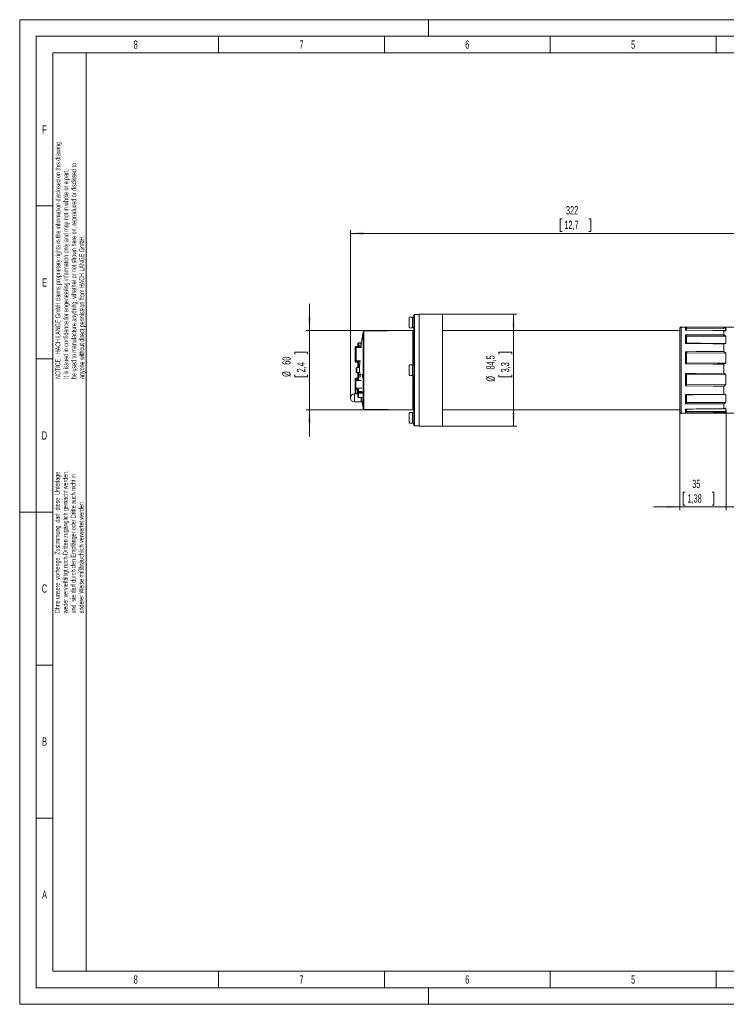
# Model space of a CAD drawing. Header units: millimetres. Extents: x 0 to 420, y 0 to 297.
# Tile 1 of 3: x 0 to 213, y 0 to 297. Entities that reach past the tile are written whole.
import ezdxf

# ---------------------------------------------------------------- set-up
doc = ezdxf.new("R2010")
doc.units = ezdxf.units.MM
doc.header["$PDSIZE"] = -1
doc.styles.add('SLDTEXTSTYLE0', font='TXT', dxfattribs={"width": 0.638186})
doc.styles.add('SLDTEXTSTYLE1', font='TXT', dxfattribs={"width": 0.605})
doc.dimstyles.new('SLDDIMSTYLE0', dxfattribs={"dimtxt": 2.5, "dimasz": 4, "dimexe": 0, "dimexo": 0.0625, "dimtad": 1, "dimdec": 1, "dimlfac": 2.5, "dimrnd": 1e-09, "dimzin": 12, "dimdsep": 46, "dimtxsty": 'SLDTEXTSTYLE1', "dimsah": 1, "dimcen": 0.09, "dimadec": 0, "dimazin": 3, "dimtfac": 1, "dimtdec": 1, "dimtmove": 0, "dimatfit": 0, "dimfxl": 1, "dimfrac": 2, "dimtolj": 1, "dimtzin": 12, "dimarcsym": 0})
doc.dimstyles.new('SLDDIMSTYLE1', dxfattribs={"dimtxt": 2.5, "dimasz": 4, "dimexe": 0, "dimexo": 0.0625, "dimtad": 1, "dimdec": 1, "dimlfac": 2.5, "dimrnd": 1e-09, "dimzin": 12, "dimdsep": 46, "dimtxsty": 'SLDTEXTSTYLE1', "dimsah": 1, "dimcen": 0.09, "dimadec": 0, "dimazin": 3, "dimtfac": 1, "dimtdec": 1, "dimtofl": 0, "dimtmove": 0, "dimatfit": 3, "dimfxl": 1, "dimfrac": 2, "dimtolj": 1, "dimtzin": 12, "dimarcsym": 0})
doc.dimstyles.new('SLDDIMSTYLE2', dxfattribs={"dimtxt": 2.5, "dimasz": 4, "dimexe": 0, "dimexo": 0.0625, "dimtad": 1, "dimdec": 1, "dimlfac": 2.5, "dimrnd": 1e-09, "dimzin": 12, "dimdsep": 46, "dimtxsty": 'SLDTEXTSTYLE1', "dimsah": 1, "dimcen": 0.09, "dimadec": 0, "dimazin": 3, "dimtfac": 1, "dimtdec": 1, "dimtmove": 0, "dimatfit": 0, "dimfxl": 1, "dimfrac": 2, "dimtolj": 1, "dimtzin": 12, "dimarcsym": 0})
doc.dimstyles.new('SLDDIMSTYLE3', dxfattribs={"dimtxt": 2.5, "dimasz": 4, "dimexe": 0, "dimexo": 0.0625, "dimtad": 1, "dimdec": 1, "dimlfac": 2.5, "dimrnd": 1e-09, "dimzin": 12, "dimdsep": 46, "dimtxsty": 'SLDTEXTSTYLE1', "dimsah": 1, "dimcen": 0.09, "dimadec": 0, "dimazin": 3, "dimtfac": 1, "dimtdec": 1, "dimtofl": 0, "dimtmove": 0, "dimatfit": 3, "dimfxl": 1, "dimfrac": 2, "dimtolj": 1, "dimtzin": 12, "dimarcsym": 0})
doc.dimstyles.new('SLDDIMSTYLE4', dxfattribs={"dimtxt": 2.5, "dimasz": 4, "dimexe": 0, "dimexo": 0.0625, "dimtad": 1, "dimdec": 0, "dimlfac": 2.5, "dimrnd": 1e-09, "dimzin": 12, "dimdsep": 46, "dimtxsty": 'SLDTEXTSTYLE1', "dimsah": 1, "dimcen": 0.09, "dimadec": 0, "dimazin": 3, "dimtfac": 1, "dimtdec": 1, "dimtofl": 0, "dimtmove": 0, "dimatfit": 3, "dimfxl": 1, "dimfrac": 2, "dimtolj": 1, "dimtzin": 12, "dimarcsym": 0})

# ---------------------------------------------------------------- blocks, each defined once
blk = doc.blocks.new('SW_NOTE_7')
at = {"color": 0, "linetype": 'Continuous', "lineweight": 0, "char_height": 1.5, "attachment_point": 1, "rotation": 90, "style": 'SLDTEXTSTYLE0'}
for s, insert in [('weder vervielfältigt noch Dritten zugänglich gemacht werden,', (0.47, 0)), ('Ohne unsere  vorherige  Zustimmung  darf  diese  Unterlage', (-1.93, 0)), ('und  sie darf durch den Empfänger oder Dritte auch nicht in', (2.87, 0)), ('anderer Weise mißbräuchlich verwertet werden.', (5.27, 0))]:
    blk.add_mtext(s, dxfattribs=dict(at, insert=insert))
blk = doc.blocks.new('SW_NOTE_8')
at = {"color": 0, "linetype": 'Continuous', "lineweight": 0, "char_height": 1.5, "attachment_point": 1, "rotation": 90, "style": 'SLDTEXTSTYLE0'}
for s, insert in [('NOTICE - HACH LANGE GmbH claims proprietary rights in the information disclosed on this drawing.', (-1.93, 0)), ('be used to manufacture anything, whether or not shown here on, reproduced or disclosed to', (2.87, 0)), ('It is issued in confidence for engeneering information only and may not in whole or a part,', (0.47, 0)), ('anyone without direct permission from HACH LANGE GmbH.', (5.27, 0))]:
    blk.add_mtext(s, dxfattribs=dict(at, insert=insert))
blk = doc.blocks.new('_D')
at = {"color": 7, "linetype": 'Continuous', "lineweight": 0}
for p, q in [((199.09, 179.29), (199.09, 149.03)), ((213.09, 179.21), (213.09, 149.03)), ((200.68, 154.44), (200.11, 154.44)), ((200.11, 154.44), (200.11, 150.61)), ((208.8, 154.44), (209.37, 154.44)), ((209.37, 154.44), (209.37, 150.61)), ((199.09, 150.03), (191.09, 150.03)), ((199.09, 150.03), (213.09, 150.03)), ((200.11, 150.61), (200.68, 150.61)), ((209.37, 150.61), (208.8, 150.61)), ((213.09, 150.03), (221.09, 150.03))]:
    blk.add_line(p, q, dxfattribs=at)
for points in [[(199.09, 150.03), (195.09, 150.54), (195.09, 149.53)], [(213.09, 150.03), (217.09, 149.53), (217.09, 150.54)]]:
    blk.add_solid(points, dxfattribs=at)
at = {"color": 7, "linetype": 'Continuous', "lineweight": 0, "char_height": 2.5, "attachment_point": 1, "style": 'SLDTEXTSTYLE1'}
for s, insert in [('35', (202.83, 158.24)), ('1,38', (201.4, 153.83))]:
    blk.add_mtext(s, dxfattribs=dict(at, insert=insert))
blk = doc.blocks.new('_D_1')
at = {"color": 7, "linetype": 'Continuous', "lineweight": 0}
for p, q in [((241.99, 216.76), (241.99, 217.33)), ((241.99, 217.33), (245.83, 217.33)), ((245.83, 217.33), (245.83, 216.76)), ((246.4, 204.29), (246.4, 217.76)), ((241.99, 208.64), (241.99, 208.07)), ((241.99, 208.07), (245.83, 208.07)), ((245.83, 208.07), (245.83, 208.64)), ((199.53, 204.29), (247.4, 204.29)), ((246.4, 178.3), (246.4, 204.29)), ((199.53, 178.3), (247.4, 178.3))]:
    blk.add_line(p, q, dxfattribs=at)
for points in [[(246.4, 204.29), (245.89, 200.29), (246.91, 200.29)], [(246.4, 178.3), (246.91, 182.3), (245.89, 182.3)]]:
    blk.add_solid(points, dxfattribs=at)
at = {"color": 7, "linetype": 'Continuous', "lineweight": 0, "char_height": 2.5, "attachment_point": 1, "rotation": 90, "style": 'SLDTEXTSTYLE1'}
for s, insert in [('65', (238.2, 212.61)), ('2,56', (242.61, 209.36)), ('%%c', (238.2, 208.97))]:
    blk.add_mtext(s, dxfattribs=dict(at, insert=insert))
blk = doc.blocks.new('_D_2')
at = {"color": 7, "linetype": 'Continuous', "lineweight": 0}
for p, q in [((87.39, 203.29), (87.39, 211.29)), ((118.6, 203.29), (86.39, 203.29)), ((87.39, 203.29), (87.39, 179.3)), ((82.98, 196.1), (82.98, 196.67)), ((82.98, 196.67), (86.82, 196.67)), ((86.82, 196.67), (86.82, 196.1)), ((82.98, 189.89), (82.98, 189.32)), ((82.98, 189.32), (86.82, 189.32)), ((86.82, 189.32), (86.82, 189.89)), ((118.6, 179.3), (86.39, 179.3)), ((87.39, 179.3), (87.39, 171.3))]:
    blk.add_line(p, q, dxfattribs=at)
for points in [[(87.39, 203.29), (87.9, 207.29), (86.88, 207.29)], [(87.39, 179.3), (86.88, 175.3), (87.9, 175.3)]]:
    blk.add_solid(points, dxfattribs=at)
at = {"color": 7, "linetype": 'Continuous', "lineweight": 0, "char_height": 2.5, "attachment_point": 1, "rotation": 90, "style": 'SLDTEXTSTYLE1'}
for s, insert in [('60', (79.19, 192.91)), ('2,4', (83.6, 190.61)), ('%%c', (79.19, 189.26))]:
    blk.add_mtext(s, dxfattribs=dict(at, insert=insert))
blk = doc.blocks.new('_D_4')
at = {"color": 7, "linetype": 'Continuous', "lineweight": 0}
for p, q in [((163.56, 236.96), (162.98, 236.96)), ((162.98, 236.96), (162.98, 233.13)), ((171.67, 236.96), (172.24, 236.96)), ((172.24, 236.96), (172.24, 233.13)), ((99.73, 182.89), (99.73, 233.55)), ((228.48, 232.55), (99.73, 232.55)), ((162.98, 233.13), (163.56, 233.13)), ((172.24, 233.13), (171.67, 233.13)), ((228.48, 192.89), (228.48, 233.55))]:
    blk.add_line(p, q, dxfattribs=at)
for points in [[(99.73, 232.55), (103.73, 232.04), (103.73, 233.06)], [(228.48, 232.55), (224.48, 233.06), (224.48, 232.04)]]:
    blk.add_solid(points, dxfattribs=at)
at = {"color": 7, "linetype": 'Continuous', "lineweight": 0, "char_height": 2.5, "attachment_point": 1, "style": 'SLDTEXTSTYLE1'}
for s, insert in [('322', (164.75, 240.76)), ('12,7', (164.27, 236.35))]:
    blk.add_mtext(s, dxfattribs=dict(at, insert=insert))
blk = doc.blocks.new('_D_5')
at = {"color": 7, "linetype": 'Continuous', "lineweight": 0}
for p, q in [((127.49, 208.19), (149.94, 208.19)), ((148.94, 208.19), (148.94, 174.39)), ((144.53, 196.1), (144.53, 196.67)), ((144.53, 196.67), (148.37, 196.67)), ((148.37, 196.67), (148.37, 196.1)), ((144.53, 189.89), (144.53, 189.32)), ((144.53, 189.32), (148.37, 189.32)), ((148.37, 189.32), (148.37, 189.89)), ((127.49, 174.39), (149.94, 174.39))]:
    blk.add_line(p, q, dxfattribs=at)
for points in [[(148.94, 208.19), (148.44, 204.19), (149.45, 204.19)], [(148.94, 174.39), (149.45, 178.39), (148.44, 178.39)]]:
    blk.add_solid(points, dxfattribs=at)
at = {"color": 7, "linetype": 'Continuous', "lineweight": 0, "char_height": 2.5, "attachment_point": 1, "rotation": 90, "style": 'SLDTEXTSTYLE1'}
for s, insert in [('84,5', (140.74, 191.47)), ('3,3', (145.15, 190.61)), ('%%c', (140.74, 187.83))]:
    blk.add_mtext(s, dxfattribs=dict(at, insert=insert))

msp = doc.modelspace()

# ---------------------------------------------------------------- linework, layer by layer
at = {"color": 133, "linetype": 'Continuous', "lineweight": 0}
for p, q in [((0, 297), (0, 0)), ((420, 297), (0, 297)), ((123.3, 297), (123.3, 292)), ((415, 292), (5, 292)), ((5, 292), (5, 5)), ((60, 292), (60, 287)), ((110, 292), (110, 287)), ((160, 292), (160, 287)), ((210, 292), (210, 287)), ((10, 287), (10, 240.833)), ((60, 287), (10, 287)), ((20, 287), (20, 10)), ((110, 287), (60, 287)), ((160, 287), (110, 287)), ((210, 287), (160, 287)), ((260, 287), (210, 287)), ((10, 240.833), (5, 240.833)), ((10, 240.833), (10, 194.667)), ((10, 194.667), (5, 194.667)), ((10, 194.667), (10, 148.5)), ((5, 148.5), (0, 148.5)), ((10, 148.5), (5, 148.5)), ((10, 148.5), (10, 102.333)), ((10, 102.333), (5, 102.333)), ((10, 102.333), (10, 56.167)), ((10, 56.167), (5, 56.167)), ((10, 56.167), (10, 10)), ((10, 10), (232.12, 10)), ((60, 10), (60, 5)), ((110, 10), (110, 5)), ((160, 10), (160, 5)), ((210, 10), (210, 5)), ((5, 5), (415, 5)), ((123.3, 5), (123.3, 0)), ((0, 0), (420, 0))]:
    msp.add_line(p, q, dxfattribs=at)
at = {"color": 7, "linetype": 'Continuous', "lineweight": 15}
for p, q in [((120.495, 208.094), (119.091, 208.069)), ((127.495, 208.194), (120.495, 208.194)), ((120.495, 174.394), (120.495, 208.194)), ((127.495, 174.394), (127.495, 208.194)), ((117.415, 205.694), (117.415, 207.094)), ((117.415, 204.294), (117.415, 205.694)), ((118.895, 207.294), (118.415, 207.29)), ((118.415, 204.098), (118.415, 207.29)), ((118.895, 179.573), (118.895, 207.869)), ((118.6, 203.289), (103.807, 203.03)), ((118.415, 204.098), (118.895, 204.094)), ((199.095, 203.294), (127.495, 203.294)), ((212.302, 204.178), (199.49, 204.29)), ((200.78, 203.372), (200.78, 204.236)), ((200.78, 199.371), (200.78, 201.977)), ((201.095, 203.443), (201.095, 203.927)), ((201.095, 203.927), (212.905, 203.835)), ((212.302, 201.953), (212.302, 203.24)), ((212.905, 203.091), (212.905, 203.835)), ((102.015, 199.293), (102.015, 199.379)), ((102.015, 198.78), (102.015, 199.293)), ((102.173, 199.561), (102.173, 199.376)), ((102.173, 199.376), (102.173, 198.854)), ((103.24, 200.541), (103.276, 200.744)), ((103.265, 200.731), (103.24, 200.541)), ((103.261, 200.617), (103.291, 200.782)), ((103.276, 200.744), (103.261, 200.617)), ((103.301, 200.934), (103.265, 200.731)), ((103.291, 200.782), (103.307, 200.909)), ((103.355, 201.327), (103.301, 200.934)), ((103.307, 200.909), (103.426, 201.518)), ((103.394, 201.429), (103.331, 201.099)), ((103.331, 201.099), (103.362, 201.325)), ((103.385, 201.492), (103.355, 201.327)), ((103.362, 201.325), (103.394, 201.429)), ((103.447, 201.683), (103.385, 201.492)), ((103.426, 201.518), (103.447, 201.683)), ((201.095, 199.44), (201.095, 201.564)), ((201.095, 201.564), (212.905, 201.54)), ((212.302, 196.906), (212.302, 199.226)), ((212.905, 199.295), (212.905, 201.54)), ((101.215, 197.631), (101.215, 198.264)), ((101.215, 197.458), (101.215, 197.631)), ((101.215, 195.807), (101.215, 197.458)), ((101.295, 196.573), (101.295, 197.92)), ((101.295, 194.284), (101.295, 196.573)), ((102.941, 198.438), (101.373, 198.424)), ((103.091, 198.094), (101.453, 198.08)), ((102.015, 198.43), (102.015, 198.78)), ((103.053, 198.857), (102.173, 198.854)), ((102.173, 198.854), (102.173, 198.424)), ((200.78, 193.205), (200.78, 196.855)), ((201.095, 196.449), (212.905, 196.5)), ((201.095, 193.474), (201.095, 196.449)), ((212.905, 193.356), (212.905, 196.5)), ((101.215, 195.542), (101.215, 195.807)), ((101.215, 194.013), (101.215, 195.542)), ((101.215, 193.901), (101.215, 194.013)), ((101.215, 193.882), (101.215, 193.901)), ((101.373, 193.859), (101.373, 193.764)), ((101.373, 193.722), (101.856, 193.717)), ((101.453, 194.124), (102.776, 194.113)), ((102.015, 192.896), (102.015, 193.558)), ((102.173, 193.473), (102.173, 192.904)), ((212.302, 190.355), (212.302, 193.086)), ((101.711, 192.094), (101.511, 191.978)), ((101.511, 191.294), (101.511, 191.978)), ((101.511, 190.609), (101.511, 191.294)), ((101.511, 190.609), (101.711, 190.494)), ((102.506, 192.094), (101.711, 192.094)), ((101.711, 192.094), (101.711, 191.294)), ((101.711, 191.294), (101.711, 190.494)), ((101.711, 190.494), (102.041, 190.494)), ((102.015, 192.297), (102.015, 192.896)), ((102.015, 192.182), (102.015, 192.297)), ((102.015, 189.999), (102.015, 190.406)), ((102.577, 192.904), (102.173, 192.904)), ((102.173, 192.904), (102.173, 192.293)), ((102.727, 190.575), (102.173, 190.57)), ((102.173, 190.57), (102.173, 190.101)), ((102.173, 190.101), (102.173, 189.808)), ((102.506, 192.094), (102.506, 190.728)), ((102.506, 190.728), (102.506, 190.567)), ((117.415, 191.294), (117.415, 192.694)), ((117.415, 189.894), (117.415, 191.294)), ((118.895, 192.894), (118.415, 192.89)), ((118.415, 189.698), (118.415, 192.89)), ((200.78, 186.527), (200.78, 190.243)), ((101.215, 188.244), (101.215, 188.706)), ((101.215, 188.014), (101.215, 188.244)), ((101.215, 185.926), (101.215, 188.014)), ((101.856, 188.87), (101.373, 188.866)), ((101.856, 188.324), (101.373, 188.322)), ((101.373, 188.322), (101.373, 188.128)), ((101.373, 188.128), (101.373, 185.884)), ((102.015, 189.885), (102.015, 189.999)), ((102.015, 189.36), (102.015, 189.885)), ((102.015, 188.712), (102.015, 189.36)), ((102.173, 189.808), (102.173, 189.273)), ((102.89, 189.269), (102.173, 189.273)), ((102.173, 189.273), (102.173, 188.717)), ((103.275, 190.059), (103.25, 189.869)), ((103.25, 189.869), (103.438, 188.879)), ((103.405, 189.354), (103.275, 190.059)), ((103.445, 189.564), (103.408, 189.754)), ((103.438, 188.879), (103.458, 189.031)), ((118.415, 189.698), (118.895, 189.694)), ((201.095, 189.952), (212.905, 190.065)), ((201.095, 186.924), (201.095, 189.952)), ((212.905, 186.864), (212.905, 190.065)), ((101.215, 185.641), (101.215, 185.926)), ((101.215, 184.432), (101.215, 185.641)), ((101.215, 184.397), (101.215, 184.432)), ((101.215, 184.323), (101.215, 184.397)), ((101.373, 185.884), (101.373, 185.643)), ((101.373, 185.58), (101.373, 184.284)), ((101.373, 184.272), (101.373, 184.242)), ((101.856, 184.268), (101.373, 184.272)), ((101.373, 184.163), (102.015, 184.157)), ((101.856, 184.28), (101.856, 185.579)), ((102.015, 184.713), (102.015, 185.174)), ((102.015, 184.402), (102.015, 184.713)), ((102.015, 184.32), (102.015, 184.402)), ((102.015, 183.209), (102.015, 184.32)), ((102.173, 185.249), (102.173, 184.855)), ((103.328, 184.864), (102.173, 184.855)), ((102.173, 184.855), (102.173, 184.539)), ((102.173, 184.539), (102.173, 184.308)), ((102.173, 184.308), (102.173, 183.026)), ((201.095, 186.924), (212.905, 186.864)), ((212.302, 184.056), (212.302, 186.467)), ((102.015, 184.094), (100.935, 184.094)), ((100.935, 181.694), (102.935, 181.694)), ((102.935, 183.021), (102.935, 182.045)), ((102.935, 182.045), (102.935, 181.694)), ((103.332, 181.337), (103.327, 181.337)), ((200.78, 181.126), (200.78, 183.912)), ((201.095, 181.545), (201.095, 183.815)), ((201.095, 181.545), (212.905, 181.558)), ((212.905, 181.558), (212.905, 183.958)), ((103.381, 180.951), (103.396, 180.951)), ((103.807, 179.557), (118.6, 179.299)), ((117.415, 176.894), (117.415, 178.294)), ((118.895, 178.494), (118.415, 178.49)), ((118.415, 175.298), (118.415, 178.49)), ((118.895, 174.718), (118.895, 179.573)), ((127.495, 179.294), (199.095, 179.294)), ((199.49, 178.297), (212.302, 178.409)), ((200.78, 178.45), (200.78, 179.56)), ((201.095, 178.778), (201.095, 179.532)), ((201.095, 178.778), (212.905, 178.862)), ((212.302, 179.696), (212.302, 181.14)), ((212.905, 178.862), (212.905, 179.818)), ((117.415, 175.494), (117.415, 176.894)), ((118.415, 175.298), (118.895, 175.294)), ((119.091, 174.518), (120.495, 174.494)), ((120.495, 174.394), (127.495, 174.394))]:
    msp.add_line(p, q, dxfattribs=at)
at = {"color": 8, "linetype": 'Continuous', "lineweight": 15}
for p, q in [((119.091, 208.069), (119.091, 179.432)), ((103.614, 183.11), (103.614, 202.867)), ((103.807, 203.03), (103.807, 179.557)), ((118.6, 192.891), (118.6, 203.289)), ((212.302, 204.144), (212.302, 204.178)), ((103.059, 199.38), (102.173, 199.376)), ((101.373, 198.424), (101.373, 198.058)), ((101.453, 198.08), (101.453, 194.124)), ((101.373, 194.147), (101.373, 193.859)), ((102.565, 193.849), (101.373, 193.859)), ((101.373, 193.743), (101.373, 193.722)), ((101.856, 193.717), (101.856, 193.739)), ((102.51, 192.293), (102.173, 192.293)), ((102.173, 192.293), (102.173, 192.094)), ((101.373, 188.866), (101.373, 188.37)), ((102.947, 188.137), (101.373, 188.128)), ((101.856, 188.373), (101.856, 188.87)), ((102.906, 189.805), (102.173, 189.808)), ((118.6, 182.812), (118.6, 189.696)), ((103.171, 185.88), (101.373, 185.884)), ((102.015, 184.237), (101.373, 184.242)), ((101.373, 184.242), (101.373, 184.163)), ((103.428, 184.549), (102.173, 184.539)), ((100.935, 184.094), (100.935, 182.045)), ((100.935, 182.045), (100.935, 181.694)), ((103.614, 179.72), (103.614, 183.11)), ((118.6, 179.299), (118.6, 182.812)), ((119.091, 179.432), (119.091, 174.518)), ((212.302, 178.409), (212.302, 178.534))]:
    msp.add_line(p, q, dxfattribs=at)
at = {"color": 7, "linetype": 'Continuous', "lineweight": 15, "flags": 128}
for points in [[(103.614, 202.867), (103.378, 201.532), (103.353, 201.378)], [(200.78, 204.236), (201.42, 204.231), (203.982, 204.211), (212.302, 204.144)], [(212.302, 203.24), (211.661, 203.247), (209.1, 203.277), (200.78, 203.372)], [(200.78, 201.977), (201.42, 201.976), (203.982, 201.97), (212.302, 201.953)], [(212.488, 203.261), (210.376, 203.285), (200.894, 203.393)], [(102.173, 199.376), (102.142, 199.375), (102.112, 199.37), (102.085, 199.362), (102.061, 199.352), (102.041, 199.339), (102.027, 199.325), (102.018, 199.31), (102.015, 199.293)], [(102.173, 199.561), (102.863, 199.568), (103.154, 199.571)], [(212.302, 199.226), (211.661, 199.234), (209.1, 199.266), (200.78, 199.371)], [(212.718, 199.344), (210.376, 199.373), (201.027, 199.488)], [(200.78, 196.855), (201.42, 196.858), (203.982, 196.869), (212.302, 196.906)], [(101.373, 193.764), (101.615, 193.762), (101.856, 193.76)], [(101.856, 193.739), (101.615, 193.741), (101.373, 193.743)], [(102.015, 193.558), (102.018, 193.541), (102.027, 193.525), (102.041, 193.511), (102.061, 193.498), (102.085, 193.487), (102.112, 193.48), (102.142, 193.475), (102.173, 193.473)], [(102.578, 194.115), (102.547, 193.448), (102.506, 192.094)], [(212.302, 193.086), (211.661, 193.093), (209.1, 193.119), (200.78, 193.205)], [(212.899, 193.356), (210.375, 193.381), (201.092, 193.474)], [(102.173, 190.101), (102.863, 190.105), (102.905, 190.105)], [(200.78, 190.243), (201.42, 190.249), (203.982, 190.274), (212.302, 190.355)], [(101.215, 188.244), (101.218, 188.259), (101.227, 188.273), (101.241, 188.287), (101.261, 188.299), (101.285, 188.308), (101.312, 188.315), (101.342, 188.32), (101.373, 188.322)], [(101.373, 188.37), (101.615, 188.372), (101.856, 188.373)], [(102.173, 189.808), (102.142, 189.81), (102.112, 189.814), (102.085, 189.821), (102.061, 189.831), (102.041, 189.842), (102.027, 189.856), (102.018, 189.87), (102.015, 189.885)], [(101.373, 185.58), (101.342, 185.581), (101.312, 185.584), (101.285, 185.59), (101.261, 185.598), (101.241, 185.607), (101.227, 185.617), (101.218, 185.629), (101.215, 185.641)], [(101.373, 185.643), (101.615, 185.643), (101.856, 185.642)], [(101.856, 185.579), (101.615, 185.579), (101.373, 185.58)], [(101.373, 184.284), (101.615, 184.282), (101.856, 184.28)], [(102.015, 185.174), (102.018, 185.188), (102.027, 185.202), (102.041, 185.215), (102.061, 185.227), (102.085, 185.236), (102.112, 185.243), (102.142, 185.247), (102.173, 185.249)], [(103.48, 184.306), (102.739, 184.307), (102.173, 184.308)], [(212.302, 186.467), (211.661, 186.47), (209.1, 186.483), (200.78, 186.527)], [(102.173, 183.026), (102.863, 183.02), (103.48, 183.014)], [(200.78, 183.912), (201.42, 183.92), (203.982, 183.952), (212.302, 184.056)], [(201.04, 183.777), (203.017, 183.802), (212.745, 183.921)], [(212.302, 181.14), (211.661, 181.139), (209.1, 181.136), (200.78, 181.126)], [(200.78, 179.56), (201.42, 179.567), (203.982, 179.597), (212.302, 179.696)], [(212.302, 178.534), (211.661, 178.53), (209.1, 178.511), (200.78, 178.45)], [(200.915, 179.53), (203.017, 179.555), (212.521, 179.666)]]:
    msp.add_lwpolyline(points, dxfattribs=at)
at = {"color": 8, "linetype": 'Continuous', "lineweight": 15, "flags": 128}
msp.add_lwpolyline([(101.215, 195.542), (101.218, 195.534), (101.227, 195.527), (101.241, 195.519), (101.261, 195.513), (101.285, 195.508), (101.295, 195.507)], dxfattribs=at)
at = {"color": 7, "linetype": 'Continuous', "lineweight": 15}
for centre, radius, start, end in [((119.095, 207.869), 0.2, 91, 180), ((117.915, 206.827), 0.567, 28.07249, 151.92751), ((103.81, 202.83), 0.2, 91, 169.42441), ((117.915, 204.56), 0.567, 208.07249, 331.92751), ((118.595, 203.589), 0.3, 271, 0), ((212.295, 203.378), 0.8, 0, 89.5), ((168.492, 190.754), 66, 170.8798, 173.61615), ((101.375, 198.264), 0.16, 90.5, 180), ((101.455, 197.92), 0.16, 90.5, 180), ((101.372, 194.016), 0.157, 181.00239, 270.48533), ((101.364, 193.913), 0.15, 184.66468, 273.58991), ((101.374, 193.902), 0.159, 180.25693, 269.75491), ((101.375, 193.882), 0.16, 180, 269.5), ((101.455, 194.284), 0.16, 180, 269.5), ((102.969, 193.753), 1.596, 179.61732, 180.38268), ((103.461, 193.749), 1.605, 179.61845, 180.38155), ((101.855, 193.557), 0.16, 43.41731, 89.5), ((102.134, 194.236), 1.943, 266.48179, 271.16224), ((117.915, 192.427), 0.567, 28.07249, 151.92751), ((101.375, 188.706), 0.16, 90.5, 180), ((101.359, 188.225), 0.146, 84.56785, 172.66975), ((101.354, 187.986), 0.142, 82.32735, 168.67218), ((110.361, 188.346), 8.988, 179.84403, 180.15597), ((101.855, 189.03), 0.16, 270.5, 348.56585), ((110.873, 188.349), 9.017, 179.84428, 180.15572), ((102.134, 187.6), 1.118, 87.98215, 96.12232), ((117.915, 190.16), 0.567, 208.07249, 331.92751), ((101.337, 186.068), 0.188, 229.45651, 281.27902), ((101.334, 183.176), 2.468, 89.08476, 92.76869), ((101.369, 184.438), 0.154, 182.30352, 271.67484), ((101.375, 184.432), 0.16, 180.00695, 269.50182), ((101.372, 184.399), 0.157, 181.00217, 270.48554), ((101.375, 184.323), 0.16, 180, 269.5), ((116.572, 185.611), 15.199, 179.88042, 180.11958), ((101.788, 184.278), 0.414, 179.16943, 180.83057), ((117.092, 185.611), 15.236, 179.88056, 180.11944), ((102.267, 184.274), 0.411, 179.16515, 180.83485), ((102.164, 184.39), 0.15, 86.34645, 175.25043), ((100.935, 182.894), 1.2, 90, 270), ((168.492, 191.834), 66, 187.6848, 190.57559), ((103.81, 179.757), 0.2, 190.57559, 269), ((117.915, 178.027), 0.567, 28.07249, 151.92751), ((118.595, 178.999), 0.3, 0, 89), ((212.295, 179.209), 0.8, 270.5, 0), ((117.915, 175.76), 0.567, 208.07249, 331.92751), ((119.095, 174.718), 0.2, 180, 269)]:
    msp.add_arc(centre, radius, start, end, dxfattribs=at)
at = {"color": 8, "linetype": 'Continuous', "lineweight": 15}
for centre, radius, start, end in [((101.33, 197.618), 0.116, 107.74646, 173.78955), ((101.354, 197.453), 0.139, 115.0847, 178.01419), ((101.319, 197.44), 0.106, 103.14785, 170.0615), ((101.287, 195.938), 0.15, 241.12735, 272.95088), ((101.309, 195.832), 0.0977, 195.08227, 261.58263)]:
    msp.add_arc(centre, radius, start, end, dxfattribs=at)
at = {"color": 7, "linetype": 'Continuous', "lineweight": 15}
for points, knots in [([(199.53, 204.29), (199.49, 204.287), (199.403, 204.281), (199.258, 204.21), (199.156, 204.092), (199.104, 203.965), (199.098, 203.894), (199.095, 203.857)], [0, 0, 0, 0, 0.2017458, 0.4359769, 0.7051194, 0.8508594, 1, 1, 1, 1]), ([(199.095, 203.858), (199.095, 203.854), (199.095, 203.846), (199.095, 203.667), (199.095, 203.434), (199.095, 203.187), (199.095, 202.928), (199.095, 202.433), (199.095, 201.548), (199.095, 200.084), (199.095, 198.339), (199.095, 196.374), (199.095, 194.247), (199.095, 192.027), (199.095, 189.784), (199.095, 187.589), (199.095, 185.51), (199.095, 183.615), (199.095, 181.976), (199.095, 180.945), (199.095, 180.344), (199.095, 179.992), (199.095, 179.608), (199.095, 179.211), (199.095, 178.857), (199.095, 178.777), (199.095, 178.733)], [0, 0, 0, 0, 0.030814, 0.063335, 0.0892919, 0.1089501, 0.1271355, 0.1456625, 0.2025699, 0.259637, 0.3167213, 0.3737942, 0.4308723, 0.4879528, 0.5450233, 0.6021092, 0.659175, 0.7162633, 0.7733281, 0.8288654, 0.8457871, 0.8629969, 0.8865181, 0.9171967, 0.9550319, 1, 1, 1, 1]), ([(199.095, 203.854), (199.095, 203.817), (199.095, 203.748), (199.095, 203.559), (199.095, 203.418), (199.095, 203.402)], [0, 0, 0, 0, 0.5170205, 0.9474716, 1, 1, 1, 1]), ([(201.095, 203.927), (201.088, 203.958), (201.075, 204.019), (201.023, 204.107), (200.937, 204.19), (200.849, 204.227), (200.792, 204.235), (200.78, 204.236), (200.78, 204.236)], [0, 0, 0, 0, 0.164753, 0.3283559, 0.5779047, 0.9109232, 0.995964, 1, 1, 1, 1]), ([(200.894, 203.386), (200.868, 203.388), (200.831, 203.39), (200.792, 203.377), (200.78, 203.373), (200.78, 203.372)], [0, 0, 0, 0, 0.6926419, 0.9860728, 1, 1, 1, 1]), ([(201.095, 201.564), (201.088, 201.592), (201.075, 201.649), (201.023, 201.748), (200.937, 201.859), (200.849, 201.934), (200.792, 201.97), (200.78, 201.977), (200.78, 201.977)], [0, 0, 0, 0, 0.1647545, 0.3283563, 0.5779049, 0.9109239, 0.9959644, 1, 1, 1, 1]), ([(212.302, 204.144), (212.303, 204.144), (212.4, 204.139), (212.569, 204.097), (212.774, 203.976), (212.868, 203.875), (212.905, 203.835)], [0, 0, 0, 0, 0.00470345, 0.4538515, 0.78715975, 1, 1, 1, 1]), ([(212.905, 203.091), (212.868, 203.124), (212.774, 203.207), (212.569, 203.271), (212.4, 203.262), (212.303, 203.24), (212.302, 203.24)], [0, 0, 0, 0, 0.2128395, 0.5461485, 0.9952967, 1, 1, 1, 1]), ([(102.173, 199.561), (102.157, 199.559), (102.123, 199.556), (102.079, 199.529), (102.043, 199.49), (102.02, 199.439), (102.015, 199.4), (102.015, 199.379), (102.015, 199.379)], [0, 0, 0, 0, 0.185703, 0.3711675, 0.5628919, 0.7718234, 0.9937735, 1, 1, 1, 1]), ([(201.027, 199.488), (201.001, 199.484), (200.938, 199.476), (200.849, 199.422), (200.792, 199.38), (200.78, 199.371), (200.78, 199.371)], [0, 0, 0, 0, 0.3660832, 0.8662219, 0.993938, 1, 1, 1, 1]), ([(212.302, 201.953), (212.303, 201.953), (212.4, 201.918), (212.569, 201.83), (212.774, 201.673), (212.868, 201.578), (212.905, 201.54)], [0, 0, 0, 0, 0.0047037, 0.4538513, 0.7871607, 1, 1, 1, 1]), ([(212.905, 199.295), (212.868, 199.312), (212.774, 199.355), (212.569, 199.337), (212.4, 199.274), (212.303, 199.226), (212.302, 199.226)], [0, 0, 0, 0, 0.2128398, 0.5461486, 0.9952965, 1, 1, 1, 1]), ([(102.173, 198.854), (102.155, 198.853), (102.119, 198.851), (102.072, 198.838), (102.036, 198.819), (102.018, 198.8), (102.015, 198.786), (102.015, 198.781), (102.015, 198.78)], [0, 0, 0, 0, 0.2152362, 0.4304381, 0.6459088, 0.8619062, 0.9822843, 1, 1, 1, 1]), ([(201.095, 196.449), (201.094, 196.452), (201.089, 196.472), (201.066, 196.52), (201.009, 196.607), (200.912, 196.726), (200.829, 196.81), (200.78, 196.855), (200.78, 196.855)], [0, 0, 0, 0, 0.0350955, 0.1880064, 0.3791551, 0.637077, 0.9959631, 1, 1, 1, 1]), ([(212.302, 196.906), (212.303, 196.906), (212.4, 196.85), (212.569, 196.74), (212.774, 196.589), (212.868, 196.525), (212.905, 196.5)], [0, 0, 0, 0, 0.00470331, 0.45385144, 0.7871603, 1, 1, 1, 1]), ([(101.856, 193.76), (101.873, 193.759), (101.911, 193.757), (101.983, 193.735), (102.073, 193.683), (102.15, 193.596), (102.173, 193.511), (102.173, 193.474), (102.173, 193.473)], [0, 0, 0, 0, 0.08971232, 0.20881413, 0.43485017, 0.76387156, 0.99036861, 1, 1, 1, 1]), ([(102.008, 193.589), (102.007, 193.599), (102, 193.641), (101.964, 193.682), (101.923, 193.718), (101.89, 193.734), (101.869, 193.738), (101.86, 193.738), (101.856, 193.739)], [0, 0, 0, 0, 0.1393192, 0.5515673, 0.818327, 0.932892, 0.9705729, 1, 1, 1, 1]), ([(201.095, 193.474), (201.088, 193.472), (201.075, 193.469), (201.034, 193.438), (200.99, 193.402), (200.941, 193.358), (200.882, 193.304), (200.827, 193.251), (200.792, 193.217), (200.78, 193.205), (200.78, 193.205)], [0, 0, 0, 0, 0.1644349, 0.3277187, 0.4509129, 0.5776014, 0.7419944, 0.9110966, 0.9959719, 1, 1, 1, 1]), ([(212.905, 193.356), (212.868, 193.352), (212.774, 193.343), (212.569, 193.248), (212.4, 193.148), (212.303, 193.087), (212.302, 193.086)], [0, 0, 0, 0, 0.2128397, 0.5461487, 0.9952965, 1, 1, 1, 1]), ([(102.015, 192.896), (102.015, 192.897), (102.015, 192.897), (102.016, 192.897), (102.019, 192.898), (102.026, 192.899), (102.038, 192.9), (102.054, 192.901), (102.073, 192.902), (102.096, 192.903), (102.12, 192.904), (102.146, 192.904), (102.164, 192.904), (102.173, 192.904)], [0, 0, 0, 0, 0.0176568, 0.0774569, 0.1377836, 0.2442787, 0.3538588, 0.4600873, 0.5694058, 0.6755147, 0.7846843, 0.890778, 1, 1, 1, 1]), ([(102.039, 192.094), (102.037, 192.097), (102.033, 192.105), (102.027, 192.116), (102.023, 192.129), (102.019, 192.141), (102.017, 192.154), (102.015, 192.167), (102.015, 192.176), (102.015, 192.181), (102.015, 192.182)], [0, 0, 0, 0, 0.1332466, 0.2701048, 0.4076936, 0.5498968, 0.6928476, 0.8380156, 0.9838841, 1, 1, 1, 1]), ([(102.015, 190.406), (102.015, 190.406), (102.015, 190.424), (102.02, 190.458), (102.043, 190.505), (102.079, 190.54), (102.123, 190.565), (102.157, 190.568), (102.173, 190.57)], [0, 0, 0, 0, 0.0062274, 0.228178, 0.4371079, 0.6288323, 0.8142968, 1, 1, 1, 1]), ([(102.015, 189.999), (102.015, 189.999), (102.015, 190.009), (102.02, 190.03), (102.043, 190.059), (102.079, 190.082), (102.123, 190.097), (102.157, 190.1), (102.173, 190.101)], [0, 0, 0, 0, 0.0062266, 0.2281761, 0.4371067, 0.6288319, 0.8142968, 1, 1, 1, 1]), ([(201.095, 189.952), (201.088, 189.956), (201.075, 189.963), (201.023, 190.009), (200.937, 190.088), (200.849, 190.174), (200.792, 190.23), (200.78, 190.242), (200.78, 190.243)], [0, 0, 0, 0, 0.164753, 0.3283559, 0.5779047, 0.9109232, 0.995964, 1, 1, 1, 1]), ([(212.302, 190.355), (212.303, 190.355), (212.4, 190.293), (212.569, 190.19), (212.774, 190.087), (212.868, 190.071), (212.905, 190.065)], [0, 0, 0, 0, 0.00470345, 0.4538515, 0.78715975, 1, 1, 1, 1]), ([(102.173, 188.717), (102.167, 188.671), (102.153, 188.566), (102.074, 188.45), (101.992, 188.373), (101.93, 188.338), (101.886, 188.325), (101.863, 188.325), (101.856, 188.324)], [0, 0, 0, 0, 0.2486814, 0.5678119, 0.7549614, 0.8770291, 0.9638272, 1, 1, 1, 1]), ([(101.856, 188.373), (101.859, 188.374), (101.867, 188.374), (101.878, 188.379), (101.898, 188.392), (101.926, 188.426), (101.966, 188.497), (102.004, 188.592), (102.011, 188.676), (102.015, 188.712)], [0, 0, 0, 0, 0.0223797, 0.0478386, 0.0844063, 0.1945037, 0.3907444, 0.7419759, 1, 1, 1, 1]), ([(102.173, 189.273), (102.155, 189.274), (102.119, 189.276), (102.072, 189.291), (102.036, 189.313), (102.018, 189.337), (102.015, 189.353), (102.015, 189.359), (102.015, 189.36)], [0, 0, 0, 0, 0.21523656, 0.43043912, 0.64590774, 0.86190678, 0.98228742, 1, 1, 1, 1]), ([(103.408, 189.754), (103.406, 189.722), (103.404, 189.659), (103.401, 189.525), (103.404, 189.422), (103.405, 189.354)], [0, 0, 0, 0, 0.2525299, 0.5052209, 1, 1, 1, 1]), ([(103.458, 189.031), (103.454, 189.074), (103.445, 189.16), (103.438, 189.346), (103.442, 189.477), (103.445, 189.564)], [0, 0, 0, 0, 0.2495307, 0.5002152, 1, 1, 1, 1]), ([(101.856, 185.642), (101.873, 185.641), (101.911, 185.637), (101.983, 185.596), (102.073, 185.509), (102.15, 185.385), (102.173, 185.289), (102.173, 185.25), (102.173, 185.249)], [0, 0, 0, 0, 0.0897123, 0.2088142, 0.4348502, 0.7638716, 0.9903687, 1, 1, 1, 1]), ([(102.015, 185.174), (102.012, 185.211), (102.004, 185.302), (101.965, 185.424), (101.923, 185.52), (101.89, 185.564), (101.869, 185.577), (101.86, 185.578), (101.856, 185.579)], [0, 0, 0, 0, 0.2441653, 0.6061948, 0.8404586, 0.9410672, 0.9741576, 1, 1, 1, 1]), ([(102.015, 184.305), (102.011, 184.308), (102.004, 184.317), (101.966, 184.305), (101.926, 184.292), (101.898, 184.284), (101.878, 184.281), (101.867, 184.28), (101.859, 184.28), (101.856, 184.28)], [0, 0, 0, 0, 0.258024, 0.6092557, 0.8054966, 0.9155933, 0.9521613, 0.9776204, 1, 1, 1, 1]), ([(101.856, 184.268), (101.861, 184.268), (101.881, 184.268), (101.916, 184.267), (101.958, 184.266), (102.001, 184.262), (102.018, 184.258), (102.028, 184.255)], [0, 0, 0, 0, 0.0532994, 0.2326034, 0.4183911, 0.6607092, 1, 1, 1, 1]), ([(102.015, 184.713), (102.015, 184.714), (102.015, 184.724), (102.018, 184.75), (102.036, 184.789), (102.072, 184.825), (102.119, 184.85), (102.155, 184.854), (102.173, 184.855)], [0, 0, 0, 0, 0.0177157, 0.1380938, 0.3540912, 0.5695619, 0.7847638, 1, 1, 1, 1]), ([(102.173, 184.308), (102.165, 184.308), (102.148, 184.308), (102.124, 184.309), (102.101, 184.31), (102.081, 184.312), (102.062, 184.313), (102.046, 184.315), (102.032, 184.317), (102.022, 184.319), (102.016, 184.32), (102.015, 184.32), (102.015, 184.32), (102.015, 184.32)], [0, 0, 0, 0, 0.0915252, 0.1858262, 0.2773199, 0.3713456, 0.4660544, 0.5630657, 0.6662981, 0.7719566, 0.8817398, 0.9937922, 1, 1, 1, 1]), ([(201.095, 186.924), (201.088, 186.907), (201.075, 186.873), (201.023, 186.794), (200.937, 186.686), (200.849, 186.592), (200.792, 186.538), (200.78, 186.527), (200.78, 186.527)], [0, 0, 0, 0, 0.1647551, 0.3283563, 0.5779054, 0.9109233, 0.9959637, 1, 1, 1, 1]), ([(212.905, 186.864), (212.868, 186.841), (212.774, 186.782), (212.569, 186.636), (212.4, 186.524), (212.303, 186.467), (212.302, 186.467)], [0, 0, 0, 0, 0.2128395, 0.5461485, 0.9952967, 1, 1, 1, 1]), ([(102.173, 183.026), (102.165, 183.027), (102.148, 183.028), (102.124, 183.034), (102.101, 183.045), (102.081, 183.059), (102.062, 183.077), (102.046, 183.098), (102.032, 183.122), (102.022, 183.148), (102.016, 183.177), (102.015, 183.198), (102.015, 183.208), (102.015, 183.209)], [0, 0, 0, 0, 0.0915252, 0.1858262, 0.2773199, 0.3713456, 0.4660544, 0.5630657, 0.6662981, 0.7719566, 0.8817398, 0.9937922, 1, 1, 1, 1]), ([(201.04, 183.778), (201.036, 183.778), (201.021, 183.777), (200.99, 183.785), (200.941, 183.804), (200.882, 183.837), (200.827, 183.875), (200.792, 183.902), (200.78, 183.912), (200.78, 183.912)], [0, 0, 0, 0, 0.0528263, 0.2263959, 0.4048839, 0.6364984, 0.8747454, 0.9943253, 1, 1, 1, 1]), ([(201.095, 181.545), (201.092, 181.531), (201.087, 181.504), (201.072, 181.462), (201.053, 181.42), (201.026, 181.373), (200.99, 181.32), (200.941, 181.261), (200.882, 181.202), (200.827, 181.157), (200.792, 181.134), (200.78, 181.126), (200.78, 181.126)], [0, 0, 0, 0, 0.0810108, 0.1649565, 0.2458289, 0.328477, 0.4515335, 0.5780778, 0.7422865, 0.9111973, 0.995976, 1, 1, 1, 1]), ([(212.302, 184.056), (212.303, 184.055), (212.4, 184.005), (212.569, 183.936), (212.774, 183.908), (212.868, 183.944), (212.905, 183.958)], [0, 0, 0, 0, 0.0047037, 0.4538513, 0.7871607, 1, 1, 1, 1]), ([(212.905, 181.558), (212.868, 181.522), (212.774, 181.43), (212.569, 181.271), (212.4, 181.179), (212.303, 181.14), (212.302, 181.14)], [0, 0, 0, 0, 0.2128398, 0.5461486, 0.9952965, 1, 1, 1, 1]), ([(199.095, 178.73), (199.098, 178.694), (199.104, 178.622), (199.156, 178.496), (199.258, 178.378), (199.403, 178.306), (199.49, 178.3), (199.53, 178.298)], [0, 0, 0, 0, 0.1491406, 0.2948806, 0.5640231, 0.7982542, 1, 1, 1, 1]), ([(200.915, 179.532), (200.871, 179.536), (200.826, 179.54), (200.78, 179.559), (200.78, 179.56)], [0, 0, 0, 0, 0.98819092, 1, 1, 1, 1]), ([(201.095, 178.778), (201.088, 178.747), (201.075, 178.685), (201.023, 178.594), (200.937, 178.507), (200.849, 178.464), (200.792, 178.452), (200.78, 178.45), (200.78, 178.45)], [0, 0, 0, 0, 0.1647553, 0.3283573, 0.5779062, 0.9109233, 0.9959641, 1, 1, 1, 1]), ([(212.302, 179.696), (212.303, 179.695), (212.4, 179.669), (212.569, 179.654), (212.774, 179.707), (212.868, 179.787), (212.905, 179.818)], [0, 0, 0, 0, 0.00470331, 0.45385144, 0.7871603, 1, 1, 1, 1]), ([(212.905, 178.862), (212.868, 178.822), (212.774, 178.72), (212.569, 178.592), (212.4, 178.544), (212.303, 178.534), (212.302, 178.534)], [0, 0, 0, 0, 0.2128397, 0.5461487, 0.9952965, 1, 1, 1, 1])]:
    msp.add_open_spline(points, degree=3, knots=knots, dxfattribs=at)
at = {"color": 8, "linetype": 'Continuous', "lineweight": 15}
for points, knots in [([(199.53, 204.255), (199.53, 204.236), (199.53, 204.193), (199.53, 203.529), (199.53, 202.408), (199.53, 200.845), (199.53, 198.919), (199.53, 196.699), (199.53, 194.272), (199.53, 191.73), (199.53, 189.17), (199.53, 186.698), (199.53, 184.378), (199.53, 183.07), (199.53, 182.415)], [0, 0, 0, 0, 0.0702003, 0.1547276, 0.2392548, 0.3237821, 0.4083093, 0.4928365, 0.5773638, 0.661891, 0.7464183, 0.8309455, 0.9154728, 1, 1, 1, 1]), ([(199.53, 182.415), (199.53, 181.828), (199.53, 180.653), (199.53, 179.379), (199.53, 178.585), (199.53, 178.245), (199.53, 178.322), (199.53, 178.333)], [0, 0, 0, 0, 0.2398372, 0.4796744, 0.7195117, 0.9593489, 1, 1, 1, 1])]:
    msp.add_open_spline(points, degree=3, knots=knots, dxfattribs=at)
at = {"color": 7, "linetype": 'Continuous', "lineweight": 0}
for p in [(199.53, 204.29), (199.095, 179.294), (199.53, 178.298)]:
    msp.add_point(p, dxfattribs=at)

# ---------------------------------------------------------------- block references
at = {"color": 72, "linetype": 'Continuous', "lineweight": 0}
for name, p in [('SW_NOTE_8', (12.707, 188.644)), ('SW_NOTE_7', (12.52, 117.921))]:
    msp.add_blockref(name, p, dxfattribs=at)

# ---------------------------------------------------------------- texts
at = {"color": 254, "linetype": 'Continuous', "lineweight": 0, "char_height": 2.5, "attachment_point": 2, "style": 'SLDTEXTSTYLE0'}
for s, insert in [('8', (34.982, 290.735)), ('7', (84.982, 290.735)), ('6', (134.982, 290.735)), ('5', (184.982, 290.735)), ('F', (7.465, 265.151)), ('E', (7.488, 218.985)), ('D', (7.47, 172.818)), ('C', (7.47, 126.651)), ('B', (7.488, 80.485)), ('A', (7.488, 34.318)), ('8', (34.982, 8.735)), ('7', (84.982, 8.735)), ('6', (134.982, 8.735)), ('5', (184.982, 8.735))]:
    msp.add_mtext(s, dxfattribs=dict(at, insert=insert))

# ---------------------------------------------------------------- dimensions: what is measured, and where the dimension line sits
at = {"color": 7, "linetype": 'Continuous', "lineweight": 0}
for base, p1, p2, dimstyle, picture, middle in [((99.735, 232.553), (228.48, 192.894), (99.735, 182.894), 'SLDDIMSTYLE4', '_D_4', (167.613, 232.553)), ((213.095, 150.035), (199.095, 179.294), (213.095, 179.209), 'SLDDIMSTYLE0', '_D', (204.737, 150.035))]:
    dim = msp.add_linear_dim(base=base, p1=p1, p2=p2, dimstyle=dimstyle, dxfattribs=at)
    dim.commit()
    dim.dimension.update_dxf_attribs({"geometry": picture, "text_midpoint": middle, "dimtype": 160})
for base, p1, p2, dimstyle, picture, middle in [((246.401, 204.29), (199.53, 178.298), (199.53, 204.29), 'SLDDIMSTYLE1', '_D_1', (246.401, 212.701)), ((87.391, 179.299), (118.6, 203.289), (118.6, 179.299), 'SLDDIMSTYLE2', '_D_2', (87.391, 192.993)), ((148.944, 174.394), (127.495, 208.194), (127.495, 174.394), 'SLDDIMSTYLE3', '_D_5', (148.944, 192.993))]:
    dim = msp.add_linear_dim(base=base, p1=p1, p2=p2, angle=90, text='%%c<>', dimstyle=dimstyle, dxfattribs=at)
    dim.commit()
    dim.dimension.update_dxf_attribs({"geometry": picture, "text_midpoint": middle, "dimtype": 160})

doc.saveas('drawing.dxf')
